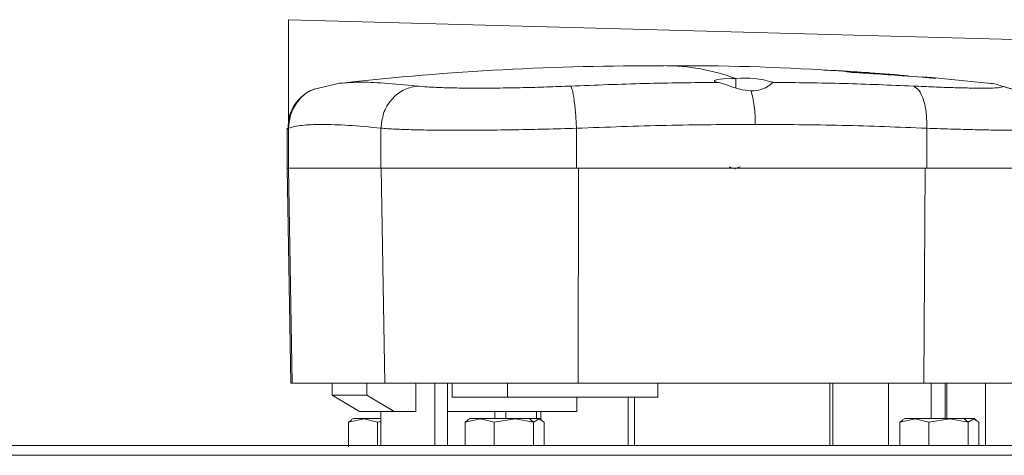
# Model space of a CAD drawing. Header units: centimetres. Extents: x 1912 to 37354, y 4932 to 6633.
# Tile 15 of 236: x 7214.48 to 7235.37, y 6162.48 to 6171.71. Entities that reach past the tile are written whole.
import ezdxf

# ---------------------------------------------------------------- set-up
doc = ezdxf.new("R2010")
doc.units = ezdxf.units.CM
doc.layers.add('IS_Gaz', color=40, linetype='Continuous', lineweight=40)
doc.layers.add('IS_Opis', color=250, linetype='Continuous', lineweight=9)

# ---------------------------------------------------------------- blocks, each defined once
blk = doc.blocks.new('robutprzód')
at = {"layer": 'IS_Gaz', "color": 18, "lineweight": 5, "true_color": 0x000000}
for p, q in [((69512.693, 3093.42), (69540.953, 3093.42)), ((69512.833, 3093.28), (69540.883, 3093.28)), ((69526.986, 3093.28), (69526.986, 3092.4)), ((69527.078, 3092.95), (69527.078, 3093.28)), ((69527.228, 3092.95), (69527.228, 3093.28)), ((69527.785, 3093.28), (69527.785, 3092.95)), ((69528.194, 3092.95), (69528.194, 3093.28)), ((69528.357, 3093.28), (69528.357, 3092.4)), ((69529.143, 3093.28), (69529.143, 3092.4)), ((69529.184, 3093.28), (69529.184, 3092.4)), ((69531.948, 3092.6), (69531.948, 3093.28)), ((69532.038, 3092.6), (69532.038, 3093.28)), ((69533.225, 3092.95), (69533.225, 3093.28)), ((69533.375, 3092.95), (69533.375, 3093.28)), ((69533.933, 3093.28), (69533.933, 3092.95)), ((69534.341, 3092.95), (69534.341, 3093.28)), ((69534.59, 3093.28), (69534.59, 3092.4)), ((69534.771, 3093.28), (69534.771, 3092.4)), ((69535.533, 3092.8), (69535.533, 3093.28)), ((69535.58, 3093.28), (69535.58, 3092.95)), ((69535.988, 3092.95), (69535.988, 3093.3)), ((69527.115, 3092.917), (69527.145, 3092.9)), ((69527.145, 3092.9), (69527.289, 3092.9)), ((69527.228, 3092.95), (69527.289, 3092.9)), ((69527.289, 3092.9), (69528.127, 3092.9)), ((69527.533, 3092.9), (69527.533, 3092.4)), ((69527.555, 3092.9), (69527.555, 3092.4)), ((69527.754, 3092.4), (69527.754, 3092.9)), ((69528.127, 3092.9), (69528.157, 3092.917)), ((69528.154, 3092.924), (69528.194, 3092.95)), ((69533.262, 3092.917), (69533.292, 3092.9)), ((69533.272, 3092.911), (69533.272, 3092.8)), ((69533.292, 3092.9), (69533.436, 3092.9)), ((69533.333, 3092.8), (69533.333, 3092.9)), ((69533.375, 3092.95), (69533.436, 3092.9)), ((69533.436, 3092.9), (69534.274, 3092.9)), ((69533.765, 3092.9), (69533.765, 3092.8)), ((69533.923, 3092.8), (69533.923, 3092.9)), ((69534.274, 3092.9), (69534.305, 3092.917)), ((69534.301, 3092.924), (69534.341, 3092.95)), ((69535.58, 3092.95), (69535.533, 3092.943)), ((69535.533, 3092.9), (69535.921, 3092.9)), ((69535.921, 3092.9), (69535.952, 3092.917)), ((69535.948, 3092.924), (69535.988, 3092.95)), ((69534.59, 3092.8), (69532.764, 3092.8)), ((69532.764, 3092.8), (69532.764, 3092.6)), ((69535.04, 3092.4), (69535.04, 3092.8)), ((69535.344, 3092.8), (69535.04, 3092.8)), ((69535.731, 3092.569), (69535.344, 3092.8)), ((69535.836, 3092.8), (69535.344, 3092.8)), ((69535.836, 3092.8), (69536.222, 3092.569)), ((69533.74, 3092.6), (69531.615, 3092.6)), ((69531.615, 3092.6), (69531.615, 3092.4)), ((69533.74, 3092.6), (69533.74, 3092.4)), ((69534.523, 3092.6), (69533.74, 3092.6)), ((69534.523, 3092.6), (69534.523, 3092.4)), ((69535.731, 3092.569), (69535.731, 3092.4)), ((69536.222, 3092.569), (69535.731, 3092.569)), ((69536.222, 3092.569), (69536.222, 3092.4)), ((69527.858, 3092.4), (69526.288, 3092.4)), ((69527.837, 3089.36), (69527.858, 3092.4)), ((69532.743, 3092.4), (69527.858, 3092.4)), ((69532.737, 3089.36), (69532.743, 3092.4)), ((69535.478, 3092.4), (69532.743, 3092.4)), ((69535.527, 3089.36), (69535.478, 3092.4)), ((69536.787, 3092.4), (69535.478, 3092.4)), ((69536.84, 3089.36), (69536.787, 3092.4)), ((69536.805, 3092.4), (69536.787, 3092.4)), ((69536.858, 3089.36), (69536.805, 3092.4)), ((69526.209, 3089.36), (69527.837, 3089.36)), ((69527.815, 3089.36), (69527.815, 3088.795)), ((69527.837, 3089.36), (69532.737, 3089.36)), ((69530.525, 3089.371), (69530.527, 3089.372)), ((69532.737, 3089.36), (69535.527, 3089.36)), ((69532.767, 3088.795), (69532.767, 3089.36)), ((69535.527, 3089.36), (69536.84, 3089.36)), ((69535.531, 3088.794), (69535.531, 3089.36)), ((69536.838, 3088.794), (69536.838, 3089.36)), ((69536.838, 3089.36), (69536.838, 3087.26)), ((69536.84, 3089.36), (69536.858, 3089.36)), ((69536.856, 3088.794), (69536.856, 3089.36)), ((69530.515, 3088.092), (69530.515, 3088.227)), ((69536.114, 3088.157), (69536.475, 3088.241)), ((69527.882, 3088.075), (69527.687, 3088.09)), ((69527.875, 3088.074), (69528.084, 3088.058)), ((69528.136, 3088.049), (69528.064, 3088.06)), ((69528.136, 3088.054), (69528.136, 3088.049)), ((69528.264, 3088.036), (69528.191, 3088.043)), ((69528.392, 3088.036), (69528.392, 3088.031)), ((69528.447, 3088.024), (69528.392, 3088.031)), ((69528.447, 3088.032), (69528.447, 3088.024)), ((69528.607, 3088.022), (69528.607, 3088.016)), ((69528.607, 3088.016), (69528.663, 3088.009)), ((69528.829, 3087.999), (69528.829, 3087.996)), ((69528.897, 3087.991), (69528.829, 3087.996)), ((69528.871, 3088.006), (69528.944, 3087.996)), ((69528.896, 3087.995), (69528.896, 3087.992)), ((69528.896, 3087.992), (69528.964, 3087.987)), ((69528.999, 3087.989), (69529.071, 3087.982)), ((69529.139, 3087.977), (69529.152, 3087.977)), ((69526.21, 3087.552), (69536.838, 3087.26))]:
    blk.add_line(p, q, dxfattribs=at)
at = {"layer": 'IS_Gaz', "color": 18, "lineweight": 5, "true_color": 0x000000, "flags": 128}
for points in [[(69527.228, 3092.95), (69527.148, 3092.905), (69527.078, 3092.95)], [(69527.785, 3092.95), (69527.487, 3092.905), (69527.228, 3092.95)], [(69528.194, 3092.95), (69527.975, 3092.905), (69527.785, 3092.95)], [(69533.375, 3092.95), (69533.295, 3092.905), (69533.225, 3092.95)], [(69533.933, 3092.95), (69533.634, 3092.905), (69533.375, 3092.95)], [(69534.341, 3092.95), (69534.122, 3092.905), (69533.933, 3092.95)], [(69535.988, 3092.95), (69535.769, 3092.905), (69535.58, 3092.95)], [(69530.3, 3088.265), (69530.424, 3088.252), (69530.542, 3088.22), (69530.66, 3088.178), (69530.749, 3088.15), (69530.766, 3088.146)], [(69526.957, 3088.16), (69527.741, 3088.079), (69527.882, 3088.068)], [(69530.766, 3088.146), (69530.815, 3088.132), (69530.817, 3088.118), (69530.773, 3088.106), (69530.687, 3088.097), (69530.57, 3088.093), (69530.515, 3088.092)], [(69528.084, 3088.053), (69528.893, 3087.992), (69528.911, 3087.991)], [(69528.843, 3087.995), (69528.695, 3088.005), (69528.634, 3088.009)]]:
    blk.add_lwpolyline(points, dxfattribs=at)
at = {"layer": 'IS_Gaz', "color": 18, "lineweight": 5, "true_color": 0x000000}
for centre, radius, start, end in [((69536.275, 3088.774), 0.569, 290.6264, 2.5125), ((69530.272, 3087.879), 0.387, 85.919, 136.4139), ((69531.089, 3127.523), 39.58, 265.0691, 265.3428), ((69530.383, 3089.379), 1.294, 252.4104, 275.8301), ((69531.545, 3090.909), 2.999, 249.9056, 269.7696), ((69531.771, 3126.064), 38.151, 269.6426, 276.4791), ((69531.094, 3127.581), 39.637, 265.616, 266.786), ((69531.166, 3127.588), 39.654, 265.6172, 265.9877), ((69531.225, 3127.63), 39.703, 265.6178, 265.9878), ((69531.295, 3127.596), 39.677, 265.6187, 266.437), ((69531.168, 3127.622), 39.689, 266.2999, 266.7866), ((69531.228, 3127.688), 39.761, 266.3008, 266.7866), ((69531.297, 3127.649), 39.729, 266.5351, 266.7879), ((69531.365, 3127.642), 39.728, 266.5351, 266.7879), ((69531.256, 3120.794), 32.883, 266.3315, 270.4076), ((69531.489, 3127.552), 39.642, 266.6243, 266.7887)]:
    blk.add_arc(centre, radius, start, end, dxfattribs=at)
for points, knots in [([(69530.453, 3089.339), (69530.453, 3089.339), (69530.468, 3089.343), (69530.48, 3089.347), (69530.492, 3089.35)], [0, 0, 0, 0, 0.010822, 1, 1, 1, 1]), ([(69530.582, 3089.35), (69530.583, 3089.35), (69530.597, 3089.347), (69530.605, 3089.343), (69530.605, 3089.34), (69530.605, 3089.339)], [0, 0, 0, 0, 0.042756, 0.935521, 1, 1, 1, 1]), ([(69527.815, 3088.795), (69527.684, 3088.799), (69527.424, 3088.808), (69527.083, 3088.817), (69526.792, 3088.823), (69526.556, 3088.825), (69526.378, 3088.823), (69526.262, 3088.818), (69526.238, 3088.812), (69526.228, 3088.81)], [0, 0, 0, 0, 0.15299, 0.30333, 0.451029, 0.596098, 0.741141, 0.888864, 1, 1, 1, 1]), ([(69527.815, 3088.795), (69527.815, 3088.724), (69527.815, 3088.578), (69527.857, 3088.386), (69527.924, 3088.244), (69527.981, 3088.214), (69528.008, 3088.199)], [0, 0, 0, 0, 0.241578, 0.500165, 0.758661, 1, 1, 1, 1]), ([(69530.239, 3088.741), (69529.827, 3088.743), (69529.002, 3088.748), (69528.211, 3088.779), (69527.815, 3088.795)], [0, 0, 0, 0, 0.499546, 1, 1, 1, 1]), ([(69532.767, 3088.795), (69532.341, 3088.779), (69531.489, 3088.748), (69530.656, 3088.743), (69530.239, 3088.741)], [0, 0, 0, 0, 0.500454, 1, 1, 1, 1]), ([(69535.531, 3088.794), (69535.467, 3088.799), (69535.341, 3088.808), (69535.078, 3088.817), (69534.771, 3088.823), (69534.422, 3088.825), (69534.041, 3088.823), (69533.633, 3088.817), (69533.204, 3088.808), (69532.913, 3088.799), (69532.767, 3088.795)], [0, 0, 0, 0, 0.127319, 0.251355, 0.375392, 0.500065, 0.621731, 0.745603, 0.87169, 1, 1, 1, 1]), ([(69532.849, 3088.199), (69532.841, 3088.214), (69532.825, 3088.244), (69532.8, 3088.386), (69532.779, 3088.578), (69532.771, 3088.724), (69532.767, 3088.795)], [0, 0, 0, 0, 0.241338, 0.499834, 0.758422, 1, 1, 1, 1]), ([(69535.029, 3088.198), (69535.093, 3088.213), (69535.226, 3088.244), (69535.392, 3088.385), (69535.506, 3088.577), (69535.523, 3088.724), (69535.531, 3088.794)], [0, 0, 0, 0, 0.241455, 0.5, 0.758544, 1, 1, 1, 1]), ([(69536.838, 3088.794), (69536.78, 3088.779), (69536.665, 3088.749), (69536.376, 3088.738), (69536.009, 3088.749), (69535.69, 3088.779), (69535.531, 3088.794)], [0, 0, 0, 0, 0.250055, 0.5, 0.749946, 1, 1, 1, 1]), ([(69536.474, 3088.247), (69536.486, 3088.25), (69536.57, 3088.273), (69536.696, 3088.388), (69536.817, 3088.577), (69536.831, 3088.723), (69536.838, 3088.794)], [0, 0, 0, 0, 0.054214, 0.376475, 0.698845, 1, 1, 1, 1]), ([(69536.839, 3088.81), (69536.845, 3088.809), (69536.858, 3088.807), (69536.852, 3088.805), (69536.849, 3088.803)], [0, 0, 0, 0, 0.470046, 1, 1, 1, 1]), ([(69530.239, 3088.741), (69530.24, 3088.698), (69530.241, 3088.609), (69530.253, 3088.48), (69530.272, 3088.359), (69530.291, 3088.297), (69530.3, 3088.265)], [0, 0, 0, 0, 0.234806, 0.483679, 0.74103, 1, 1, 1, 1]), ([(69528.008, 3088.199), (69527.908, 3088.203), (69527.706, 3088.212), (69527.439, 3088.222), (69527.206, 3088.227), (69527.015, 3088.229), (69526.871, 3088.227), (69526.778, 3088.221), (69526.733, 3088.212), (69526.749, 3088.203), (69526.757, 3088.198)], [0, 0, 0, 0, 0.125031, 0.249987, 0.374907, 0.499917, 0.624871, 0.749842, 0.874909, 1, 1, 1, 1]), ([(69535.029, 3088.198), (69534.98, 3088.203), (69534.881, 3088.212), (69534.674, 3088.221), (69534.431, 3088.227), (69534.152, 3088.229), (69533.847, 3088.227), (69533.523, 3088.222), (69533.186, 3088.212), (69532.961, 3088.203), (69532.849, 3088.199)], [0, 0, 0, 0, 0.125091, 0.250152, 0.375113, 0.500065, 0.625076, 0.75001, 0.87497, 1, 1, 1, 1]), ([(69526.757, 3088.198), (69526.805, 3088.18), (69526.854, 3088.162), (69526.951, 3088.158), (69526.955, 3088.157), (69526.957, 3088.157)], [0, 0, 0, 0, 0.964702, 0.975351, 1, 1, 1, 1]), ([(69529.992, 3088.146), (69529.656, 3088.15), (69528.982, 3088.158), (69528.333, 3088.185), (69528.008, 3088.199)], [0, 0, 0, 0, 0.499814, 1, 1, 1, 1]), ([(69532.849, 3088.199), (69532.499, 3088.185), (69531.799, 3088.158), (69531.11, 3088.15), (69530.766, 3088.146)], [0, 0, 0, 0, 0.500186, 1, 1, 1, 1]), ([(69536.116, 3088.158), (69536.114, 3088.158), (69536.023, 3088.153), (69535.859, 3088.139), (69535.496, 3088.153), (69535.186, 3088.183), (69535.029, 3088.198)], [0, 0, 0, 0, 0.008642, 0.329909, 0.662485, 1, 1, 1, 1])]:
    blk.add_open_spline(points, degree=3, knots=knots, dxfattribs=at)
for points in [[(69536.849, 3088.803), (69536.838, 3088.794)], [(69526.757, 3088.198), (69526.59, 3088.247)]]:
    blk.add_open_spline(points, degree=1, dxfattribs=at)

msp = doc.modelspace()

# ---------------------------------------------------------------- block references
at = {"layer": 'IS_Opis', "xscale": 1.5, "yscale": 1.5, "zscale": 1.5, "rotation": 180}
msp.add_blockref('robutprzód', (111525.443, 10802.605), dxfattribs=at)

doc.saveas('drawing.dxf')
